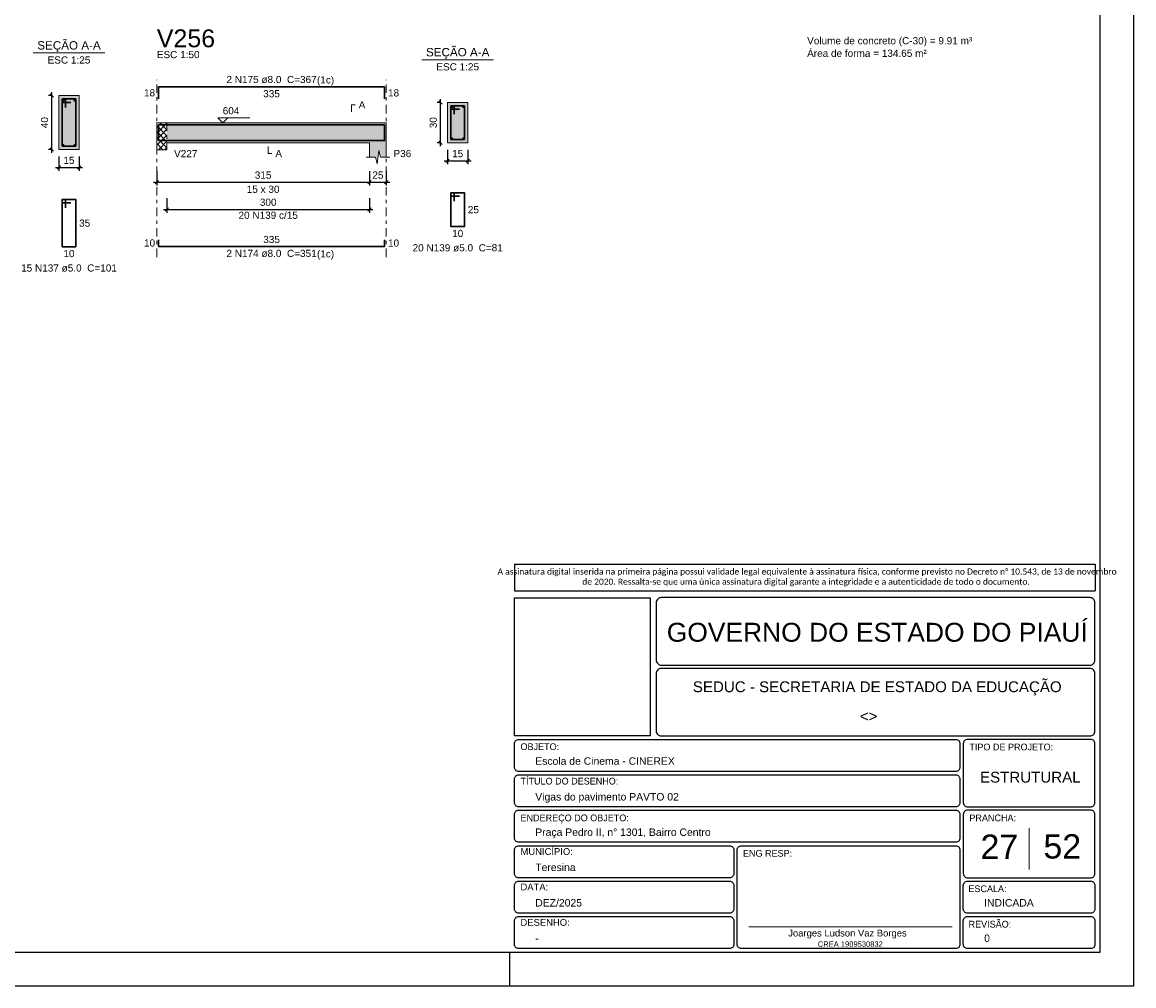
# Model space of a CAD drawing. Header units: millimetres. Extents: x 0 to 119, y 0 to 84.
# Tile 13 of 24: x 86 to 119, y 0 to 29. Entities that reach past the tile are written whole.
import ezdxf

# ---------------------------------------------------------------- set-up
doc = ezdxf.new("R2010")
doc.units = ezdxf.units.MM
doc.header["$MEASUREMENT"] = 0
doc.linetypes.add('DASHDOT', pattern=[2.54, 1.27, -0.635, 0, -0.635])
doc.linetypes.add('NULL', pattern=[0])
doc.layers.get('0').update_dxf_attribs({"lineweight": 18})
for name, color, linetype, lineweight in [('Descrição da armadura', 7, 'Continuous', 0), ('DT-Barras na forma', 2, 'Continuous', 30), ('DT-Barras no corte', 5, 'Continuous', 5), ('DT-Barras rebatidas', 2, 'Continuous', 30), ('DT-Cotas', 9, 'Continuous', 5), ('DT-Forma', 5, 'Continuous', 5), ('DT-Hachura forma vigas', 254, 'Continuous', 5), ('DT-Hachura intersecção vigas', 9, 'Continuous', 5), ('DT-Hachura seção vigas', 254, 'Continuous', 5), ('DT-Pontilhado', 9, 'DASHDOT', 5), ('DT-Relação do aço', 9, 'Continuous', 5), ('DT-Textos', 7, 'Continuous', 5), ('DT-Título', 3, 'Continuous', 20), ('Nível 1', 7, 'Continuous', 0), ('Textos', 7, 'Continuous', 9), ('Textos armaduras', 7, 'Continuous', 0)]:
    doc.layers.add(name, color=color, linetype=linetype, lineweight=lineweight)
for name, color, linetype in [('Pena 01', 1, 'Continuous'), ('SEDUC_MARF', 1, 'Continuous'), ('SEDUC_MARGG', 7, 'Continuous'), ('SEDUC_TXT01', 1, 'Continuous'), ('SEDUC_TXT02', 2, 'Continuous'), ('SEDUC_TXT05', 5, 'Continuous')]:
    doc.layers.add(name, color=color, linetype=linetype)
doc.styles.add('Arial', font='txt')
doc.styles.add('Calibri', font='txt')
doc.styles.add('TwCenMT', font='txt')
doc.dimstyles.new('UM_25.000000', dxfattribs={"dimtxt": 0.18, "dimasz": 0.1, "dimexe": 0.1, "dimexo": 0.2, "dimgap": 0, "dimtad": 1, "dimtih": 1, "dimtoh": 1, "dimdec": 1, "dimlfac": 25, "dimzin": 0, "dimdsep": 46, "dimtxsty": 'Standard', "dimcen": 0.09, "dimdle": 0.1, "dimadec": 1, "dimazin": 2, "dimtfac": 1, "dimtdec": 4, "dimtofl": 0, "dimtmove": 0, "dimatfit": 3, "dimfxl": 1, "dimtolj": 1, "dimarcsym": 0})
doc.dimstyles.new('UM_50.000000', dxfattribs={"dimtxt": 0.18, "dimasz": 0.1, "dimexe": 0.1, "dimexo": 0.2, "dimgap": 0, "dimtad": 1, "dimtih": 1, "dimtoh": 1, "dimdec": 1, "dimlfac": 50, "dimzin": 0, "dimdsep": 46, "dimtxsty": 'Standard', "dimcen": 0.09, "dimdle": 0.1, "dimadec": 1, "dimazin": 2, "dimtfac": 1, "dimtdec": 4, "dimtofl": 0, "dimtmove": 0, "dimatfit": 3, "dimfxl": 1, "dimtolj": 1, "dimarcsym": 0})

# ---------------------------------------------------------------- blocks, each defined once
blk = doc.blocks.new('_Oblique')
at = {"color": 0, "linetype": 'ByBlock', "lineweight": -2}
blk.add_line((-0.5, -0.5), (0.5, 0.5), dxfattribs=at)
blk = doc.blocks.new('*D138')
at = {"layer": 'Defpoints', "color": 0}
for p in [(86.84, 26.372), (87.051, 26.372), (87.051, 24.772)]:
    blk.add_point(p, dxfattribs=at)
at = {"layer": 'DT-Cotas', "color": 0, "lineweight": -2}
for p, q in [((86.851, 26.372), (86.74, 26.372)), ((86.84, 24.672), (86.84, 26.472)), ((86.851, 24.772), (86.74, 24.772))]:
    blk.add_line(p, q, dxfattribs=at)
at = {"layer": 'DT-Cotas', "color": 0, "lineweight": -2, "xscale": 0.1, "yscale": 0.1, "zscale": 0.1}
for p, rotation in [((86.84, 26.372), 90), ((86.84, 24.772), 270)]:
    blk.add_blockref('_Oblique', p, dxfattribs=dict(at, rotation=rotation))
at = {"layer": 'DT-Cotas', "color": 7, "insert": (86.628, 25.572), "char_height": 0.2118, "attachment_point": 5, "rotation": 90, "style": 'Arial'}
blk.add_mtext('\\A1;40', dxfattribs=at)
blk = doc.blocks.new('*D139')
at = {"layer": 'Defpoints', "color": 0}
for p in [(87.051, 24.772), (87.651, 24.772), (87.651, 24.243)]:
    blk.add_point(p, dxfattribs=at)
at = {"layer": 'DT-Cotas', "color": 0, "lineweight": -2}
for p, q in [((87.051, 24.572), (87.051, 24.143)), ((87.651, 24.572), (87.651, 24.143)), ((86.951, 24.243), (87.751, 24.243))]:
    blk.add_line(p, q, dxfattribs=at)
at = {"layer": 'DT-Cotas', "color": 0, "lineweight": -2, "xscale": 0.1, "yscale": 0.1, "zscale": 0.1, "rotation": 180}
blk.add_blockref('_Oblique', (87.051, 24.243), dxfattribs=at)
at = {"layer": 'DT-Cotas', "color": 0, "lineweight": -2, "xscale": 0.1, "yscale": 0.1, "zscale": 0.1}
blk.add_blockref('_Oblique', (87.651, 24.243), dxfattribs=at)
at = {"layer": 'DT-Cotas', "color": 7, "insert": (87.351, 24.454), "char_height": 0.2118, "attachment_point": 5, "rotation": 0.0057, "style": 'Arial'}
blk.add_mtext('\\A1;15', dxfattribs=at)
blk = doc.blocks.new('*D141')
at = {"layer": 'Defpoints', "color": 0}
for p in [(89.953, 24.335), (96.253, 24.335), (96.253, 23.805)]:
    blk.add_point(p, dxfattribs=at)
at = {"layer": 'DT-Cotas', "color": 0, "lineweight": -2}
for p, q in [((89.953, 24.135), (89.953, 23.705)), ((96.253, 24.135), (96.253, 23.705)), ((89.853, 23.805), (96.353, 23.805))]:
    blk.add_line(p, q, dxfattribs=at)
at = {"layer": 'DT-Cotas', "color": 0, "lineweight": -2, "xscale": 0.1, "yscale": 0.1, "zscale": 0.1, "rotation": 180}
blk.add_blockref('_Oblique', (89.953, 23.805), dxfattribs=at)
at = {"layer": 'DT-Cotas', "color": 0, "lineweight": -2, "xscale": 0.1, "yscale": 0.1, "zscale": 0.1}
blk.add_blockref('_Oblique', (96.253, 23.805), dxfattribs=at)
at = {"layer": 'DT-Cotas', "color": 7, "insert": (93.103, 24.017), "char_height": 0.2118, "attachment_point": 5, "style": 'Arial'}
blk.add_mtext('\\A1;315', dxfattribs=at)
blk = doc.blocks.new('*D142')
at = {"layer": 'Defpoints', "color": 0}
for p in [(96.253, 24.335), (96.753, 24.335), (96.753, 23.805)]:
    blk.add_point(p, dxfattribs=at)
at = {"layer": 'DT-Cotas', "color": 0, "lineweight": -2}
for p, q in [((96.253, 24.135), (96.253, 23.705)), ((96.753, 24.135), (96.753, 23.705)), ((96.153, 23.805), (96.853, 23.805))]:
    blk.add_line(p, q, dxfattribs=at)
at = {"layer": 'DT-Cotas', "color": 0, "lineweight": -2, "xscale": 0.1, "yscale": 0.1, "zscale": 0.1, "rotation": 180}
blk.add_blockref('_Oblique', (96.253, 23.805), dxfattribs=at)
at = {"layer": 'DT-Cotas', "color": 0, "lineweight": -2, "xscale": 0.1, "yscale": 0.1, "zscale": 0.1}
blk.add_blockref('_Oblique', (96.753, 23.805), dxfattribs=at)
at = {"layer": 'DT-Cotas', "color": 7, "insert": (96.503, 24.017), "char_height": 0.2118, "attachment_point": 5, "rotation": 0.0057, "style": 'Arial'}
blk.add_mtext('\\A1;25', dxfattribs=at)
blk = doc.blocks.new('*D143')
at = {"layer": 'Defpoints', "color": 0}
for p in [(98.357, 26.17), (98.568, 26.17), (98.568, 24.97)]:
    blk.add_point(p, dxfattribs=at)
at = {"layer": 'DT-Cotas', "color": 0, "lineweight": -2}
for p, q in [((98.368, 26.17), (98.257, 26.17)), ((98.357, 24.87), (98.357, 26.27)), ((98.368, 24.97), (98.257, 24.97))]:
    blk.add_line(p, q, dxfattribs=at)
at = {"layer": 'DT-Cotas', "color": 0, "lineweight": -2, "xscale": 0.1, "yscale": 0.1, "zscale": 0.1}
for p, rotation in [((98.357, 26.17), 90), ((98.357, 24.97), 270)]:
    blk.add_blockref('_Oblique', p, dxfattribs=dict(at, rotation=rotation))
at = {"layer": 'DT-Cotas', "color": 7, "insert": (98.145, 25.57), "char_height": 0.2118, "attachment_point": 5, "rotation": 90, "style": 'Arial'}
blk.add_mtext('\\A1;30', dxfattribs=at)
blk = doc.blocks.new('*D144')
at = {"layer": 'Defpoints', "color": 0}
for p in [(98.568, 24.97), (99.168, 24.97), (99.168, 24.441)]:
    blk.add_point(p, dxfattribs=at)
at = {"layer": 'DT-Cotas', "color": 0, "lineweight": -2}
for p, q in [((98.568, 24.77), (98.568, 24.341)), ((99.168, 24.77), (99.168, 24.341)), ((98.468, 24.441), (99.268, 24.441))]:
    blk.add_line(p, q, dxfattribs=at)
at = {"layer": 'DT-Cotas', "color": 0, "lineweight": -2, "xscale": 0.1, "yscale": 0.1, "zscale": 0.1, "rotation": 180}
blk.add_blockref('_Oblique', (98.568, 24.441), dxfattribs=at)
at = {"layer": 'DT-Cotas', "color": 0, "lineweight": -2, "xscale": 0.1, "yscale": 0.1, "zscale": 0.1}
blk.add_blockref('_Oblique', (99.168, 24.441), dxfattribs=at)
at = {"layer": 'DT-Cotas', "color": 7, "insert": (98.868, 24.652), "char_height": 0.2118, "attachment_point": 5, "rotation": 0.0057, "style": 'Arial'}
blk.add_mtext('\\A1;15', dxfattribs=at)
blk = doc.blocks.new('*D145')
at = {"layer": 'Defpoints', "color": 0}
for p in [(90.253, 23.53), (96.253, 23.53), (96.253, 23)]:
    blk.add_point(p, dxfattribs=at)
at = {"layer": 'DT-Cotas', "color": 0, "lineweight": -2}
for p, q in [((90.253, 23.33), (90.253, 22.9)), ((96.253, 23.33), (96.253, 22.9)), ((90.153, 23), (96.353, 23))]:
    blk.add_line(p, q, dxfattribs=at)
at = {"layer": 'DT-Cotas', "color": 0, "lineweight": -2, "xscale": 0.1, "yscale": 0.1, "zscale": 0.1, "rotation": 180}
blk.add_blockref('_Oblique', (90.253, 23), dxfattribs=at)
at = {"layer": 'DT-Cotas', "color": 0, "lineweight": -2, "xscale": 0.1, "yscale": 0.1, "zscale": 0.1}
blk.add_blockref('_Oblique', (96.253, 23), dxfattribs=at)
at = {"layer": 'DT-Cotas', "color": 7, "insert": (93.253, 23.212), "char_height": 0.2118, "attachment_point": 5, "style": 'Arial'}
blk.add_mtext('\\A1;300', dxfattribs=at)

msp = doc.modelspace()

# ---------------------------------------------------------------- hatches: boundary and pattern name
at = {"layer": 'DT-Hachura forma vigas', "linetype": 'Continuous'}
msp.add_hatch(color=254, dxfattribs=at).paths.add_polyline_path([(96.7534, 24.5464), (96.7534, 24.97), (96.7534, 25.57), (96.2534, 25.57), (90.2534, 25.57), (90.2534, 24.97), (96.2534, 24.97), (96.2534, 24.5464), (96.4284, 24.5464), (96.4784, 24.3464), (96.5284, 24.7464), (96.5784, 24.5464), (96.7534, 24.5464)])
at = {"layer": 'DT-Hachura intersecção vigas', "linetype": 'Continuous'}
h = msp.add_hatch(dxfattribs=at)
h.set_pattern_fill('ANSI37', color=9, style=0)
h.paths.add_polyline_path([(90.2534, 24.77), (90.2534, 24.97), (90.2534, 25.57), (89.9534, 25.57), (89.9534, 24.97), (89.9534, 24.77), (90.2534, 24.77)])
at = {"layer": 'DT-Hachura seção vigas', "linetype": 'Continuous'}
for points in [[(87.0513, 24.772), (87.0513, 24.772), (87.6513, 24.772), (87.6513, 26.372), (87.0513, 26.372), (87.0513, 24.772)], [(98.5685, 24.97), (98.5685, 24.97), (99.1685, 24.97), (99.1685, 26.17), (98.5685, 26.17), (98.5685, 24.97)]]:
    msp.add_hatch(color=254, dxfattribs=at).paths.add_polyline_path(points)

# ---------------------------------------------------------------- linework, layer by layer
msp.add_line((107.4964, 1.7423), (113.5173, 1.7423))
at = {"layer": 'DT-Barras na forma'}
for p, q in [((87.2513, 26.272), (87.1513, 26.272)), ((87.1513, 26.272), (87.1513, 24.872)), ((87.5513, 26.272), (87.1513, 26.272)), ((87.1513, 26.272), (87.1513, 26.172)), ((87.1513, 26.172), (87.4013, 26.172)), ((87.2513, 26.022), (87.2513, 26.272)), ((87.5513, 24.872), (87.5513, 26.272)), ((98.7685, 26.07), (98.6685, 26.07)), ((98.6685, 26.07), (98.6685, 25.07)), ((99.0685, 26.07), (98.6685, 26.07)), ((98.6685, 26.07), (98.6685, 25.97)), ((98.7685, 25.82), (98.7685, 26.07)), ((99.0685, 25.07), (99.0685, 26.07)), ((98.6685, 25.97), (98.9185, 25.97)), ((98.6685, 25.07), (99.0685, 25.07)), ((87.1513, 24.872), (87.5513, 24.872))]:
    msp.add_line(p, q, dxfattribs=at)
for points in [[(90.0034, 25.1437), (90.0034, 25.502), (96.7034, 25.502), (96.7034, 25.1437)], [(90.0034, 25.238), (90.0034, 25.038), (96.7034, 25.038), (96.7034, 25.238)]]:
    msp.add_lwpolyline(points, dxfattribs=at)
at = {"layer": 'DT-Barras no corte'}
for centre, radius in [((87.1913, 26.232), 0.02), ((87.5113, 26.232), 0.02), ((98.7045, 26.034), 0.016), ((99.0325, 26.034), 0.016), ((98.7045, 25.106), 0.016), ((99.0325, 25.106), 0.016), ((87.1873, 24.908), 0.016), ((87.5153, 24.908), 0.016)]:
    msp.add_circle(centre, radius, dxfattribs=at)
at = {"layer": 'DT-Barras rebatidas'}
for points in [[(90.0034, 26.2733), (90.0034, 26.6316), (96.7034, 26.6316), (96.7034, 26.2733)], [(98.7685, 23.2433), (98.7685, 23.4933), (98.6685, 23.4933), (98.6685, 22.4933), (99.0685, 22.4933), (99.0685, 23.4933), (98.6685, 23.4933), (98.6685, 23.3933), (98.9185, 23.3933)], [(87.2513, 23.0453), (87.2513, 23.2953), (87.1513, 23.2953), (87.1513, 21.8953), (87.5513, 21.8953), (87.5513, 23.2953), (87.1513, 23.2953), (87.1513, 23.1953), (87.4013, 23.1953)], [(90.0034, 22.1034), (90.0034, 21.9034), (96.7034, 21.9034), (96.7034, 22.1034)]]:
    msp.add_lwpolyline(points, dxfattribs=at)
at = {"layer": 'DT-Forma'}
for p, q in [((87.6513, 26.372), (87.0513, 26.372)), ((87.0513, 26.372), (87.0513, 24.772)), ((87.6513, 24.772), (87.6513, 26.372)), ((99.1685, 26.17), (98.5685, 26.17)), ((98.5685, 26.17), (98.5685, 24.97)), ((99.1685, 24.97), (99.1685, 26.17)), ((89.9534, 25.57), (90.2534, 25.57)), ((90.2534, 25.57), (96.2534, 25.57)), ((96.2534, 25.57), (96.7534, 25.57)), ((87.0513, 24.772), (87.6513, 24.772)), ((89.9534, 24.97), (89.9534, 24.77)), ((89.9534, 24.77), (90.2534, 24.77)), ((90.2534, 24.77), (90.2534, 24.97)), ((90.2534, 24.97), (96.2534, 24.97)), ((96.2534, 24.97), (96.2534, 24.5464)), ((96.4784, 24.3464), (96.5284, 24.7464)), ((96.5284, 24.7464), (96.5784, 24.5464)), ((96.7534, 24.5464), (96.7534, 24.97)), ((98.5685, 24.97), (99.1685, 24.97)), ((96.1534, 24.5464), (96.4284, 24.5464)), ((96.4284, 24.5464), (96.4784, 24.3464)), ((96.5784, 24.5464), (96.8534, 24.5464))]:
    msp.add_line(p, q, dxfattribs=at)
at = {"layer": 'DT-Forma', "linetype": 'Continuous'}
for p, q in [((89.9534, 24.97), (89.9534, 25.57)), ((96.7534, 25.57), (96.7534, 24.97))]:
    msp.add_line(p, q, dxfattribs=at)
at = {"layer": 'DT-Pontilhado', "ltscale": 0.2}
for p, q in [((89.9534, 21.5857), (89.9534, 26.8434)), ((96.7534, 21.5857), (96.7534, 26.8434)), ((90.2534, 25.57), (90.2534, 24.97))]:
    msp.add_line(p, q, dxfattribs=at)
at = {"layer": 'DT-Textos'}
for p, q in [((86.2923, 27.6369), (88.4103, 27.6369)), ((97.8095, 27.4349), (99.9275, 27.4349))]:
    msp.add_line(p, q, dxfattribs=at)
for points in [[(95.7239, 25.8877), (95.7239, 26.0995), (95.8298, 26.0995)], [(92.0534, 25.7183), (91.9051, 25.57), (91.7568, 25.7183), (92.7099, 25.7183)], [(93.2534, 24.8641), (93.2534, 24.6523), (93.3593, 24.6523)]]:
    msp.add_lwpolyline(points, dxfattribs=at)
at = {"layer": 'Nível 1'}
msp.add_line((115.8, 4.6717), (115.8, 3.4409), dxfattribs=at)
at = {"layer": 'Pena 01'}
for p, q in [((100.55, 12.4952), (117.7575, 12.4952)), ((100.55, 12.4952), (100.55, 11.6972)), ((117.7575, 12.4952), (117.7575, 11.6972)), ((100.55, 11.6972), (117.7575, 11.6972))]:
    msp.add_line(p, q, dxfattribs=at)
at = {"layer": 'SEDUC_MARF'}
msp.add_line((100.4015, 1), (100.4015, 0), dxfattribs=at)
for points in [[(118.9, 84.1), (0, 84.1), (0, 0), (118.9, 0)], [(100.55, 11.4972), (104.5747, 11.4972), (104.5747, 7.4), (100.55, 7.4)]]:
    msp.add_lwpolyline(points, close=True, dxfattribs=at)
for points in [[(104.9, 9.5), (117.6, 9.5, 0.4142136), (117.75, 9.65), (117.75, 9.65), (117.75, 11.35, 0.4142136), (117.6, 11.5), (117.6, 11.5), (104.9, 11.5, 0.4142136), (104.75, 11.35), (104.75, 11.35), (104.75, 9.65, 0.4142136), (104.9, 9.5), (104.9, 9.5)], [(104.9, 7.4), (117.6, 7.4, 0.4142136), (117.75, 7.55), (117.75, 7.55), (117.75, 9.25, 0.4142136), (117.6, 9.4), (117.6, 9.4), (104.9, 9.4, 0.4142136), (104.75, 9.25), (104.75, 9.25), (104.75, 7.55, 0.4142136), (104.9, 7.4), (104.9, 7.4)], [(100.675, 7.3), (113.625, 7.3, -0.4142136), (113.75, 7.175), (113.75, 7.175), (113.75, 6.475, -0.4142136), (113.625, 6.35), (113.625, 6.35), (100.675, 6.35, -0.4142136), (100.55, 6.475), (100.55, 6.475), (100.55, 7.175, -0.4142136), (100.675, 7.3), (100.675, 7.3)], [(113.975, 5.3), (117.625, 5.3, 0.4142136), (117.75, 5.425), (117.75, 5.425), (117.75, 7.175, 0.4142136), (117.625, 7.3), (117.625, 7.3), (113.975, 7.3, 0.4142136), (113.85, 7.175), (113.85, 7.175), (113.85, 5.425, 0.4142136), (113.975, 5.3), (113.975, 5.3)], [(100.675, 6.25), (113.625, 6.25, -0.4142136), (113.75, 6.125), (113.75, 6.125), (113.75, 5.425, -0.4142136), (113.625, 5.3), (113.625, 5.3), (100.675, 5.3, -0.4142136), (100.55, 5.425), (100.55, 5.425), (100.55, 6.125, -0.4142136), (100.675, 6.25), (100.675, 6.25)], [(100.675, 5.2), (113.625, 5.2, -0.4142136), (113.75, 5.075), (113.75, 5.075), (113.75, 4.375, -0.4142136), (113.625, 4.25), (113.625, 4.25), (100.675, 4.25, -0.4142136), (100.55, 4.375), (100.55, 4.375), (100.55, 5.075, -0.4142136), (100.675, 5.2), (100.675, 5.2)], [(113.975, 3.2), (117.625, 3.2, 0.4142136), (117.75, 3.325), (117.75, 3.325), (117.75, 5.075, 0.4142136), (117.625, 5.2), (117.625, 5.2), (113.975, 5.2, 0.4142136), (113.85, 5.075), (113.85, 5.075), (113.85, 3.325, 0.4142136), (113.975, 3.2), (113.975, 3.2)], [(100.675, 4.15), (106.925, 4.15, -0.4142136), (107.05, 4.025), (107.05, 4.025), (107.05, 3.325, -0.4142136), (106.925, 3.2), (106.925, 3.2), (100.675, 3.2, -0.4142136), (100.55, 3.325), (100.55, 3.325), (100.55, 4.025, -0.4142136), (100.675, 4.15), (100.675, 4.15)], [(107.275, 4.15), (113.625, 4.15, -0.4142136), (113.75, 4.025), (113.75, 4.025), (113.75, 1.225, -0.4142136), (113.625, 1.1), (113.625, 1.1), (107.275, 1.1, -0.4142136), (107.15, 1.225), (107.15, 1.225), (107.15, 4.025, -0.4142136), (107.275, 4.15), (107.275, 4.15)], [(100.675, 3.1), (106.925, 3.1, -0.4142136), (107.05, 2.975), (107.05, 2.975), (107.05, 2.275, -0.4142136), (106.925, 2.15), (106.925, 2.15), (100.675, 2.15, -0.4142136), (100.55, 2.275), (100.55, 2.275), (100.55, 2.975, -0.4142136), (100.675, 3.1), (100.675, 3.1)], [(113.975, 3.1), (117.625, 3.1, -0.4142136), (117.75, 2.975), (117.75, 2.975), (117.75, 2.275, -0.4142136), (117.625, 2.15), (117.625, 2.15), (113.975, 2.15, -0.4142136), (113.85, 2.275), (113.85, 2.275), (113.85, 2.975, -0.4142136), (113.975, 3.1), (113.975, 3.1)], [(100.675, 2.05), (106.925, 2.05, -0.4142136), (107.05, 1.925), (107.05, 1.925), (107.05, 1.225, -0.4142136), (106.925, 1.1), (106.925, 1.1), (100.675, 1.1, -0.4142136), (100.55, 1.225), (100.55, 1.225), (100.55, 1.925, -0.4142136), (100.675, 2.05), (100.675, 2.05)], [(113.975, 2.05), (117.625, 2.05, -0.4142136), (117.75, 1.925), (117.75, 1.925), (117.75, 1.225, -0.4142136), (117.625, 1.1), (117.625, 1.1), (113.975, 1.1, -0.4142136), (113.85, 1.225), (113.85, 1.225), (113.85, 1.925, -0.4142136), (113.975, 2.05), (113.975, 2.05)]]:
    msp.add_lwpolyline(points, format="xyb", dxfattribs=at)
at = {"layer": 'SEDUC_MARGG'}
msp.add_lwpolyline([(2.5, 1), (117.9, 1), (117.9, 83.1), (2.5, 83.1), (2.5, 1)], dxfattribs=at)

# ---------------------------------------------------------------- texts
at = {"layer": 'Descrição da armadura', "linetype": 'NULL', "char_height": 0.2118, "attachment_point": 8, "line_spacing_factor": 0.9, "style": 'Arial'}
for s, insert, width in [('2 N175 ø8.0  C=367', (93.3535, 26.7379), 5.239541), ('20 N139 c/15', (93.2534, 22.7186), 3.450264), ('2 N174 ø8.0  C=351', (93.3535, 21.5859), 5.239541), ('20 N139 ø5.0  C=81', (98.8685, 21.7519), 5.239541), ('15 N137 ø5.0  C=101', (87.3515, 21.1539), 5.562109)]:
    msp.add_mtext(s, dxfattribs=dict(at, insert=insert, width=width))
at = {"layer": 'DT-Relação do aço', "color": 7, "linetype": 'NULL', "char_height": 0.2118, "attachment_point": 7, "line_spacing_factor": 0.9, "style": 'Arial'}
for s, insert, width in [('Volume de concreto (C-30) = 9.91 m³', (109.2223, 27.8285), 9.590391), ('Área de forma = 134.65 m²', (109.2223, 27.5172), 6.947539)]:
    msp.add_mtext(s, dxfattribs=dict(at, insert=insert, width=width))
at = {"layer": 'DT-Textos', "linetype": 'NULL', "line_spacing_factor": 0.798, "style": 'Arial'}
for s, insert, char_height, width, attachment_point in [('SEÇÃO A-A', (87.3515, 27.661), 0.2471, 3.812061, 8), ('ESC 1:50', (89.9535, 27.4789), 0.2118, 2.482559, 7), ('SEÇÃO A-A', (98.8685, 27.459), 0.2471, 3.812061, 8), ('ESC 1:25', (87.3515, 27.3189), 0.2118, 2.482559, 8), ('ESC 1:25', (98.8685, 27.1169), 0.2118, 2.482559, 8), ('(1c)', (94.6985, 26.668), 0.2118, 0.998857, 7), ('604', (91.9055, 25.8139), 0.2118, 0.967705, 7), ('A', (95.9355, 25.9939), 0.2118, 0.386855, 7), ('V227', (90.4655, 24.5469), 0.2118, 1.354561, 7), ('A', (93.4655, 24.5469), 0.2118, 0.386855, 7), ('P36', (96.9655, 24.5469), 0.2118, 1.031992, 7), ('15 x 30', (93.1035, 23.4879), 0.2118, 1.902559, 8), ('(1c)', (94.6985, 21.516), 0.2118, 0.998857, 7)]:
    msp.add_mtext(s, dxfattribs=dict(at, insert=insert, char_height=char_height, width=width, attachment_point=attachment_point))
at = {"layer": 'DT-Título', "linetype": 'NULL', "insert": (89.9535, 27.7968), "char_height": 0.5295, "width": 3.456465, "attachment_point": 7, "line_spacing_factor": 0.798, "style": 'Arial'}
msp.add_mtext('V256', dxfattribs=at)
at = {"layer": 'Pena 01', "color": 3, "linetype": 'NULL', "insert": (109.1898, 12.0983), "char_height": 0.1803712, "width": 18.645941, "attachment_point": 5, "style": 'Calibri'}
msp.add_mtext(' A assinatura digital inserida na primeira página possui validade legal equivalente à assinatura física, conforme previsto no Decreto n%%d 10.543, de 13 de novembro de 2020. Ressalta-se que uma única assinatura digital garante a integridade e a autenticidade de todo o documento.', dxfattribs=at)
at = {"layer": 'SEDUC_TXT01', "linetype": 'NULL', "char_height": 0.2, "width": 17.8054, "attachment_point": 1}
for s, insert, style in [('OBJETO:', (100.7294, 7.1834), 'TwCenMT'), ('TIPO DE PROJETO:', (114.0294, 7.1739), 'TwCenMT'), ('TÍTULO DO DESENHO:', (100.7294, 6.1626), 'TwCenMT'), ('ENDEREÇO DO OBJETO:', (100.7294, 5.0739), 'TwCenMT'), ('PRANCHA:', (114.0294, 5.0739), 'TwCenMT'), ('MUNICÍPIO:', (100.7288, 4.0771), 'Arial'), ('ENG RESP:', (107.3208, 4.0239), 'TwCenMT'), ('DATA:', (100.7288, 3.0271), 'Arial'), ('ESCALA:', (114.0004, 2.9739), 'TwCenMT'), ('DESENHO:', (100.7288, 1.9771), 'Arial'), ('REVISÃO:', (114.0054, 1.9239), 'TwCenMT')]:
    msp.add_mtext(s, dxfattribs=dict(at, insert=insert, style=style))
at = {"layer": 'SEDUC_TXT02', "linetype": 'NULL', "attachment_point": 8, "line_spacing_factor": 0.9, "style": 'Arial'}
for s, insert, char_height, width in [('SEDUC - SECRETARIA DE ESTADO DA EDUCAÇÃO ', (111.3, 8.6), 0.32, 21.758945), ('Joarges Ludson Vaz Borges', (110.4173, 1.4), 0.2, 7.035547), ('CREA 1909530832', (110.5015, 1.1528), 0.16, 3.791777)]:
    msp.add_mtext(s, dxfattribs=dict(at, insert=insert, char_height=char_height, width=width))
at = {"layer": 'SEDUC_TXT05', "linetype": 'NULL', "insert": (111.3, 10.1848), "char_height": 0.56, "width": 24.876973, "attachment_point": 8, "line_spacing_factor": 0.9, "style": 'Arial'}
msp.add_mtext('GOVERNO DO ESTADO DO PIAUÍ', dxfattribs=at)
at = {"layer": 'Textos', "linetype": 'NULL', "line_spacing_factor": 0.9, "style": 'Arial'}
for s, insert, char_height, width, attachment_point in [('<>', (111.0425, 7.8271), 0.32, 1.067813, 8), ('Escola de Cinema - CINEREX', (101.1671, 6.545), 0.22, 8.109531, 7), ('ESTRUTURAL', (115.8344, 6.0142), 0.32, 5.907383, 8), ('Vigas do pavimento PAVTO 02', (101.1671, 5.4224), 0.22, 8.344492, 7), ('Praça Pedro II, n%%d 1301, Bairro Centro', (101.1671, 4.3724), 0.22, 10.164414, 7), ('27', (114.9181, 3.7594), 0.72, 2.264609, 8), ('52', (116.7818, 3.7594), 0.72, 2.264609, 8), ('Teresina', (101.1671, 3.395), 0.22, 2.374375, 7), ('DEZ/2025', (101.1671, 2.345), 0.22, 2.741465, 7), ('INDICADA', (114.4671, 2.345), 0.22, 2.906992, 7), ('-', (101.1671, 1.295), 0.22, 0.239805, 7), ('0', (114.4671, 1.295), 0.22, 0.373691, 7)]:
    msp.add_mtext(s, dxfattribs=dict(at, insert=insert, char_height=char_height, width=width, attachment_point=attachment_point))
at = {"layer": 'Textos armaduras', "linetype": 'NULL', "char_height": 0.2118, "line_spacing_factor": 0.9, "style": 'Arial'}
for s, insert, width, attachment_point in [('18', (89.9034, 26.3466), 1.045137, 9), ('335', (93.3534, 26.5343), 1.367705, 2), ('18', (96.8034, 26.5584), 1.045137, 1), ('25', (99.1685, 23.0992), 1.045137, 1), ('35', (87.6513, 22.7012), 1.045137, 1), ('10', (98.8685, 22.396), 1.045137, 2), ('10', (89.9034, 21.8975), 1.045137, 9), ('335', (93.3534, 22.0007), 1.367705, 8), ('10', (96.8034, 22.1093), 1.045137, 1), ('10', (87.3513, 21.798), 1.045137, 2)]:
    msp.add_mtext(s, dxfattribs=dict(at, insert=insert, width=width, attachment_point=attachment_point))

# ---------------------------------------------------------------- dimensions: what is measured, and where the dimension line sits
at = {"layer": 'DT-Cotas'}
for base, p1, p2, picture, middle in [((86.8395, 26.372), (87.0513, 24.772), (87.0513, 26.372), '*D138', (86.6277, 25.572)), ((98.3567, 26.17), (98.5685, 24.97), (98.5685, 26.17), '*D143', (98.1449, 25.57))]:
    dim = msp.add_linear_dim(base=base, p1=p1, p2=p2, angle=90, dimstyle='UM_25.000000', override={"dimtxt": 0.2118, "dimasz": 0.1, "dimexe": 0.1, "dimexo": 0.2, "dimtad": 1, "dimtih": 0, "dimtoh": 0, "dimdec": 1, "dimlfac": 25, "dimzin": 8, "dimtxsty": 'Arial', "dimblk": 'Oblique', "dimblk1": 'Oblique', "dimblk2": 'Oblique', "dimsah": 1, "dimdle": 0.1, "dimse1": 0, "dimse2": 0, "dimclrt": 7, "dimadec": 1, "dimazin": 3, "dimtmove": 2, "dimldrblk": 'Oblique'}, dxfattribs=at)
    dim.commit()
    dim.dimension.update_dxf_attribs({"geometry": picture, "text_midpoint": middle, "dimtype": 160, "text_rotation": 90})
for base, p1, p2, dimstyle, override, picture, middle in [((87.6513, 24.2425), (87.0513, 24.772), (87.6513, 24.772), 'UM_25.000000', {"dimtxt": 0.2118, "dimasz": 0.1, "dimexe": 0.1, "dimexo": 0.2, "dimtad": 1, "dimtih": 0, "dimtoh": 0, "dimdec": 1, "dimlfac": 25, "dimzin": 8, "dimtxsty": 'Arial', "dimblk": 'Oblique', "dimblk1": 'Oblique', "dimblk2": 'Oblique', "dimsah": 1, "dimdle": 0.1, "dimse1": 0, "dimse2": 0, "dimclrt": 7, "dimadec": 1, "dimazin": 3, "dimtmove": 2, "dimldrblk": 'Oblique'}, '*D139', (87.3513, 24.4543)), ((99.1685, 24.4405), (98.5685, 24.97), (99.1685, 24.97), 'UM_25.000000', {"dimtxt": 0.2118, "dimasz": 0.1, "dimexe": 0.1, "dimexo": 0.2, "dimtad": 1, "dimtih": 0, "dimtoh": 0, "dimdec": 1, "dimlfac": 25, "dimzin": 8, "dimtxsty": 'Arial', "dimblk": 'Oblique', "dimblk1": 'Oblique', "dimblk2": 'Oblique', "dimsah": 1, "dimdle": 0.1, "dimse1": 0, "dimse2": 0, "dimclrt": 7, "dimadec": 1, "dimazin": 3, "dimtmove": 2, "dimldrblk": 'Oblique'}, '*D144', (98.8685, 24.6523)), ((96.7534, 23.8051), (96.2534, 24.3346), (96.7534, 24.3346), 'UM_50.000000', {"dimtxt": 0.2118, "dimasz": 0.1, "dimexe": 0.1, "dimexo": 0.2, "dimtad": 1, "dimtih": 0, "dimtoh": 0, "dimdec": 1, "dimlfac": 50, "dimzin": 8, "dimtxsty": 'Arial', "dimblk": 'Oblique', "dimblk1": 'Oblique', "dimblk2": 'Oblique', "dimsah": 1, "dimdle": 0.1, "dimse1": 0, "dimse2": 0, "dimclrt": 7, "dimadec": 1, "dimazin": 3, "dimtmove": 2, "dimldrblk": 'Oblique'}, '*D142', (96.5034, 24.0169))]:
    dim = msp.add_linear_dim(base=base, p1=p1, p2=p2, dimstyle=dimstyle, override=override, dxfattribs=at)
    dim.commit()
    dim.dimension.update_dxf_attribs({"geometry": picture, "text_midpoint": middle, "dimtype": 160, "text_rotation": 0.00573})
for base, p1, p2, picture, middle in [((96.2534, 23.8051), (89.9534, 24.3346), (96.2534, 24.3346), '*D141', (93.1034, 24.0169)), ((96.2534, 23.0003), (90.2534, 23.5298), (96.2534, 23.5298), '*D145', (93.2534, 23.2121))]:
    dim = msp.add_linear_dim(base=base, p1=p1, p2=p2, dimstyle='UM_50.000000', override={"dimtxt": 0.2118, "dimasz": 0.1, "dimexe": 0.1, "dimexo": 0.2, "dimtad": 1, "dimtih": 0, "dimtoh": 0, "dimdec": 1, "dimlfac": 50, "dimzin": 8, "dimtxsty": 'Arial', "dimblk": 'Oblique', "dimblk1": 'Oblique', "dimblk2": 'Oblique', "dimsah": 1, "dimdle": 0.1, "dimse1": 0, "dimse2": 0, "dimclrt": 7, "dimadec": 1, "dimazin": 3, "dimtmove": 2, "dimldrblk": 'Oblique'}, dxfattribs=at)
    dim.commit()
    dim.dimension.update_dxf_attribs({"geometry": picture, "text_midpoint": middle, "dimtype": 160})

doc.saveas('drawing.dxf')
